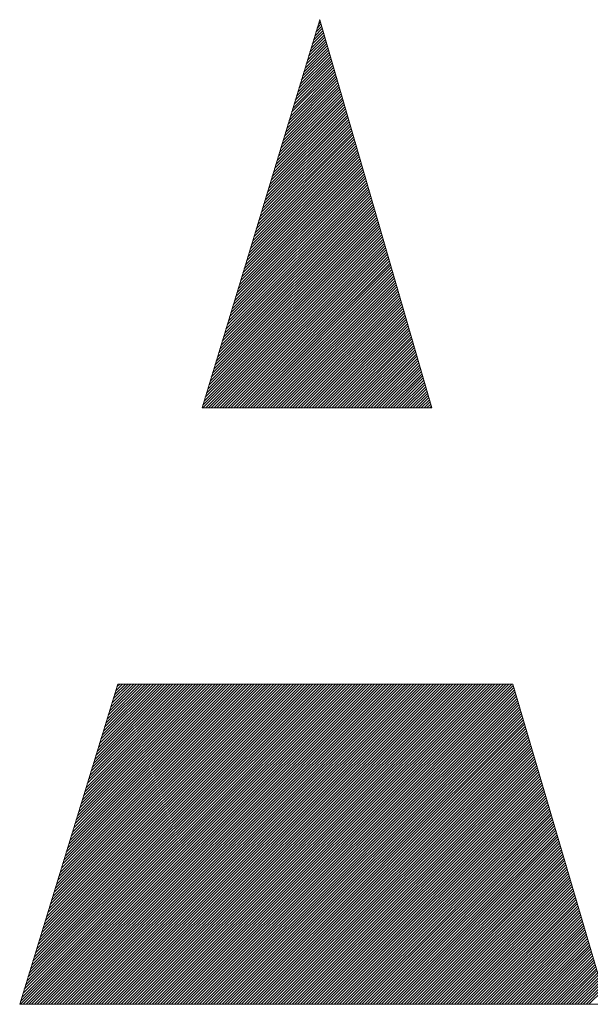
# Model space of a CAD drawing. Header units: inches. Extents: x 0.1 to 18.7, y 0.4 to 11.8.
# Tile 12 of 23: x 14.848 to 14.979, y 0.877 to 1.103. Entities that reach past the tile are written whole.
import ezdxf

# ---------------------------------------------------------------- set-up
doc = ezdxf.new("R2010")
doc.units = ezdxf.units.IN
doc.header["$LTSCALE"] = 1.111111
doc.header["$MEASUREMENT"] = 0
doc.layers.add('FORMAT', color=5, linetype='Continuous', lineweight=25, true_color=0x0000ff)
doc.layers.add('Title (ANSI)', color=7, linetype='Continuous', lineweight=50)
doc.styles.add('Text Style107', font='arialbd.ttf')
doc.styles.add('Text Style109', font='arialbd.ttf')
doc.styles.add('Text Style47', font='ARIALN.TTF')
doc.styles.add('Text Style50', font='arial.ttf')
doc.styles.add('Text Style55', font='arial.ttf')
doc.styles.add('Text Style59', font='arial.ttf')

# ---------------------------------------------------------------- blocks, each defined once
blk = doc.blocks.new('Title Blocks ICD TITLE BLOCK MM CUSTOMER')
at = {"layer": 'FORMAT', "color": 7, "linetype": 'Continuous', "lineweight": 5}
for p, q in [((8.04233, 7.4844), (8.06657, 7.56445)), ((8.06655, 7.56439), (8.06658, 7.56442)), ((8.06657, 7.56445), (8.0897, 7.4844)), ((8.06555, 7.56108), (8.0671, 7.56263)), ((8.0658, 7.5619), (8.06697, 7.56308)), ((8.06605, 7.56273), (8.06684, 7.56352)), ((8.0663, 7.56356), (8.06671, 7.56397)), ((8.0643, 7.55694), (8.06775, 7.56039)), ((8.06455, 7.55777), (8.06762, 7.56084)), ((8.0648, 7.5586), (8.06749, 7.56129)), ((8.06505, 7.55942), (8.06736, 7.56173)), ((8.0653, 7.56025), (8.06723, 7.56218)), ((8.06329, 7.55363), (8.06826, 7.5586)), ((8.06355, 7.55446), (8.06813, 7.55905)), ((8.0638, 7.55529), (8.068, 7.55949)), ((8.06405, 7.55611), (8.06788, 7.55994)), ((8.06204, 7.54949), (8.06891, 7.55636)), ((8.06229, 7.55032), (8.06878, 7.55681)), ((8.06254, 7.55115), (8.06865, 7.55726)), ((8.06279, 7.55198), (8.06852, 7.5577)), ((8.06304, 7.5528), (8.06839, 7.55815)), ((8.06104, 7.54618), (8.06943, 7.55457)), ((8.06129, 7.54701), (8.0693, 7.55502)), ((8.06154, 7.54784), (8.06917, 7.55547)), ((8.06179, 7.54867), (8.06904, 7.55591)), ((8.05979, 7.54205), (8.07007, 7.55233)), ((8.06004, 7.54288), (8.06994, 7.55278)), ((8.06029, 7.5437), (8.06981, 7.55323)), ((8.06054, 7.54453), (8.06969, 7.55368)), ((8.06079, 7.54536), (8.06956, 7.55412)), ((8.05878, 7.53874), (8.07059, 7.55054)), ((8.05904, 7.53957), (8.07046, 7.55099)), ((8.05929, 7.54039), (8.07033, 7.55144)), ((8.05954, 7.54122), (8.0702, 7.55189)), ((8.05753, 7.5346), (8.07124, 7.54831)), ((8.05778, 7.53543), (8.07111, 7.54875)), ((8.05803, 7.53626), (8.07098, 7.5492)), ((8.05828, 7.53708), (8.07085, 7.54965)), ((8.05853, 7.53791), (8.07072, 7.5501)), ((8.05628, 7.53047), (8.07188, 7.54607)), ((8.05653, 7.53129), (8.07175, 7.54652)), ((8.05678, 7.53212), (8.07162, 7.54696)), ((8.05703, 7.53295), (8.0715, 7.54741)), ((8.05728, 7.53377), (8.07137, 7.54786)), ((8.05528, 7.52716), (8.0724, 7.54428)), ((8.05553, 7.52798), (8.07227, 7.54473)), ((8.05578, 7.52881), (8.07214, 7.54517)), ((8.05603, 7.52964), (8.07201, 7.54562)), ((8.05402, 7.52302), (8.07305, 7.54204)), ((8.05428, 7.52385), (8.07292, 7.54249)), ((8.05453, 7.52467), (8.07279, 7.54294)), ((8.05478, 7.5255), (8.07266, 7.54338)), ((8.05503, 7.52633), (8.07253, 7.54383)), ((8.05302, 7.51971), (8.07356, 7.54025)), ((8.05327, 7.52054), (8.07343, 7.5407)), ((8.05352, 7.52136), (8.07331, 7.54115)), ((8.05377, 7.52219), (8.07318, 7.54159)), ((8.05177, 7.51557), (8.07421, 7.53801)), ((8.05202, 7.5164), (8.07408, 7.53846)), ((8.05227, 7.51723), (8.07395, 7.53891)), ((8.05252, 7.51805), (8.07382, 7.53936)), ((8.05277, 7.51888), (8.07369, 7.5398)), ((8.05077, 7.51226), (8.07473, 7.53622)), ((8.05102, 7.51309), (8.0746, 7.53667)), ((8.05127, 7.51392), (8.07447, 7.53712)), ((8.05152, 7.51475), (8.07434, 7.53757)), ((8.04951, 7.50813), (8.07537, 7.53399)), ((8.04977, 7.50895), (8.07524, 7.53443)), ((8.05002, 7.50978), (8.07512, 7.53488)), ((8.05027, 7.51061), (8.07499, 7.53533)), ((8.05052, 7.51144), (8.07486, 7.53578)), ((8.04851, 7.50482), (8.07589, 7.5322)), ((8.04876, 7.50564), (8.07576, 7.53264)), ((8.04901, 7.50647), (8.07563, 7.53309)), ((8.04926, 7.5073), (8.0755, 7.53354)), ((8.04726, 7.50068), (8.07654, 7.52996)), ((8.04751, 7.50151), (8.07641, 7.53041)), ((8.04776, 7.50234), (8.07628, 7.53085)), ((8.04801, 7.50316), (8.07615, 7.5313)), ((8.04826, 7.50399), (8.07602, 7.53175)), ((8.04626, 7.49737), (8.07705, 7.52817)), ((8.04651, 7.4982), (8.07693, 7.52862)), ((8.04676, 7.49903), (8.0768, 7.52906)), ((8.04701, 7.49985), (8.07667, 7.52951)), ((8.045, 7.49323), (8.0777, 7.52593)), ((8.04526, 7.49406), (8.07757, 7.52638)), ((8.04551, 7.49489), (8.07744, 7.52683)), ((8.04576, 7.49572), (8.07731, 7.52727)), ((8.04601, 7.49654), (8.07718, 7.52772)), ((8.044, 7.48992), (8.07822, 7.52414)), ((8.04425, 7.49075), (8.07809, 7.52459)), ((8.0445, 7.49158), (8.07796, 7.52504)), ((8.04475, 7.49241), (8.07783, 7.52548)), ((8.04275, 7.48579), (8.07886, 7.5219)), ((8.043, 7.48662), (8.07874, 7.52235)), ((8.04325, 7.48744), (8.07861, 7.5228)), ((8.0435, 7.48827), (8.07848, 7.52325)), ((8.04375, 7.4891), (8.07835, 7.52369)), ((8.0425, 7.48496), (8.07899, 7.52146)), ((8.04252, 7.4844), (8.07912, 7.52101)), ((8.0431, 7.4844), (8.07925, 7.52056)), ((8.04367, 7.4844), (8.07938, 7.52011)), ((8.04425, 7.4844), (8.07951, 7.51966)), ((8.04483, 7.4844), (8.07964, 7.51922)), ((8.0454, 7.4844), (8.07977, 7.51877)), ((8.04598, 7.4844), (8.0799, 7.51832)), ((8.04656, 7.4844), (8.08003, 7.51787)), ((8.04713, 7.4844), (8.08016, 7.51743)), ((8.04771, 7.4844), (8.08029, 7.51698)), ((8.04829, 7.4844), (8.08042, 7.51653)), ((8.04886, 7.4844), (8.08055, 7.51608)), ((8.04944, 7.4844), (8.08067, 7.51564)), ((8.05002, 7.4844), (8.0808, 7.51519)), ((8.0506, 7.4844), (8.08093, 7.51474)), ((8.05117, 7.4844), (8.08106, 7.51429)), ((8.05175, 7.4844), (8.08119, 7.51385)), ((8.05233, 7.4844), (8.08132, 7.5134)), ((8.0529, 7.4844), (8.08145, 7.51295)), ((8.05348, 7.4844), (8.08158, 7.5125)), ((8.05406, 7.4844), (8.08171, 7.51206)), ((8.05463, 7.4844), (8.08184, 7.51161)), ((8.05521, 7.4844), (8.08197, 7.51116)), ((8.05579, 7.4844), (8.0821, 7.51071)), ((8.05636, 7.4844), (8.08223, 7.51027)), ((8.05694, 7.4844), (8.08236, 7.50982)), ((8.05752, 7.4844), (8.08248, 7.50937)), ((8.05809, 7.4844), (8.08261, 7.50892)), ((8.05867, 7.4844), (8.08274, 7.50848)), ((8.05925, 7.4844), (8.08287, 7.50803)), ((8.05982, 7.4844), (8.083, 7.50758)), ((8.0604, 7.4844), (8.08313, 7.50713)), ((8.06098, 7.4844), (8.08326, 7.50669)), ((8.06155, 7.4844), (8.08339, 7.50624)), ((8.06213, 7.4844), (8.08352, 7.50579)), ((8.06271, 7.4844), (8.08365, 7.50534)), ((8.06329, 7.4844), (8.08378, 7.5049)), ((8.06386, 7.4844), (8.08391, 7.50445)), ((8.06444, 7.4844), (8.08404, 7.504)), ((8.06502, 7.4844), (8.08417, 7.50355)), ((8.06559, 7.4844), (8.08429, 7.50311)), ((8.06617, 7.4844), (8.08442, 7.50266)), ((8.06675, 7.4844), (8.08455, 7.50221)), ((8.06732, 7.4844), (8.08468, 7.50176)), ((8.0679, 7.4844), (8.08481, 7.50132)), ((8.06848, 7.4844), (8.08494, 7.50087)), ((8.06905, 7.4844), (8.08507, 7.50042)), ((8.06963, 7.4844), (8.0852, 7.49997)), ((8.07021, 7.4844), (8.08533, 7.49953)), ((8.07078, 7.4844), (8.08546, 7.49908)), ((8.07136, 7.4844), (8.08559, 7.49863)), ((8.07194, 7.4844), (8.08572, 7.49818)), ((8.07251, 7.4844), (8.08585, 7.49774)), ((8.07309, 7.4844), (8.08597, 7.49729)), ((8.07367, 7.4844), (8.0861, 7.49684)), ((8.07424, 7.4844), (8.08623, 7.49639)), ((8.07482, 7.4844), (8.08636, 7.49595)), ((8.0754, 7.4844), (8.08649, 7.4955)), ((8.07597, 7.4844), (8.08662, 7.49505)), ((8.07655, 7.4844), (8.08675, 7.4946)), ((8.07713, 7.4844), (8.08688, 7.49416)), ((8.07771, 7.4844), (8.08701, 7.49371)), ((8.07828, 7.4844), (8.08714, 7.49326)), ((8.07886, 7.4844), (8.08727, 7.49281)), ((8.07944, 7.4844), (8.0874, 7.49237)), ((8.08001, 7.4844), (8.08753, 7.49192)), ((8.08059, 7.4844), (8.08766, 7.49147)), ((8.08117, 7.4844), (8.08778, 7.49102)), ((8.08174, 7.4844), (8.08791, 7.49058)), ((8.08232, 7.4844), (8.08804, 7.49013)), ((8.0829, 7.4844), (8.08817, 7.48968)), ((8.08347, 7.4844), (8.0883, 7.48923)), ((8.08405, 7.4844), (8.08843, 7.48879)), ((8.08463, 7.4844), (8.08856, 7.48834)), ((8.0852, 7.4844), (8.08869, 7.48789)), ((8.08578, 7.4844), (8.08882, 7.48744)), ((8.08636, 7.4844), (8.08895, 7.487)), ((8.08693, 7.4844), (8.08908, 7.48655)), ((8.08751, 7.4844), (8.08921, 7.4861)), ((8.08809, 7.4844), (8.08934, 7.48565)), ((8.08866, 7.4844), (8.08947, 7.48521)), ((8.0897, 7.4844), (8.04233, 7.4844)), ((8.08924, 7.4844), (8.08959, 7.48476)), ((8.02499, 7.42748), (8.00477, 7.36144)), ((8.00492, 7.36144), (8.07096, 7.42748)), ((8.00496, 7.36205), (8.07039, 7.42748)), ((8.00521, 7.36288), (8.06981, 7.42748)), ((8.00547, 7.36371), (8.06923, 7.42748)), ((8.0055, 7.36144), (8.07154, 7.42748)), ((8.00572, 7.36454), (8.06866, 7.42748)), ((8.00598, 7.36538), (8.06808, 7.42748)), ((8.00608, 7.36144), (8.07212, 7.42748)), ((8.00623, 7.36621), (8.0675, 7.42748)), ((8.00648, 7.36704), (8.06692, 7.42748)), ((8.00665, 7.36144), (8.07269, 7.42748)), ((8.00674, 7.36787), (8.06635, 7.42748)), ((8.00699, 7.3687), (8.06577, 7.42748)), ((8.00723, 7.36144), (8.07327, 7.42748)), ((8.00725, 7.36953), (8.06519, 7.42748)), ((8.0075, 7.37036), (8.06462, 7.42748)), ((8.00776, 7.37119), (8.06404, 7.42748)), ((8.00781, 7.36144), (8.07385, 7.42748)), ((8.00801, 7.37203), (8.06346, 7.42748)), ((8.00827, 7.37286), (8.06289, 7.42748)), ((8.00838, 7.36144), (8.07442, 7.42748)), ((8.00852, 7.37369), (8.06231, 7.42748)), ((8.00877, 7.37452), (8.06173, 7.42748)), ((8.00896, 7.36144), (8.075, 7.42748)), ((8.00903, 7.37535), (8.06116, 7.42748)), ((8.00928, 7.37618), (8.06058, 7.42748)), ((8.00954, 7.37701), (8.06, 7.42748)), ((8.00954, 7.36144), (8.07558, 7.42748)), ((8.00979, 7.37785), (8.05943, 7.42748)), ((8.01005, 7.37868), (8.05885, 7.42748)), ((8.01011, 7.36144), (8.07615, 7.42748)), ((8.0103, 7.37951), (8.05827, 7.42748)), ((8.01056, 7.38034), (8.0577, 7.42748)), ((8.01069, 7.36144), (8.07673, 7.42748)), ((8.01081, 7.38117), (8.05712, 7.42748)), ((8.01106, 7.382), (8.05654, 7.42748)), ((8.01127, 7.36144), (8.07731, 7.42748)), ((8.01132, 7.38283), (8.05597, 7.42748)), ((8.01157, 7.38366), (8.05539, 7.42748)), ((8.01183, 7.3845), (8.05481, 7.42748)), ((8.01184, 7.36144), (8.07788, 7.42748)), ((8.01208, 7.38533), (8.05423, 7.42748)), ((8.01234, 7.38616), (8.05366, 7.42748)), ((8.01242, 7.36144), (8.07846, 7.42748)), ((8.01259, 7.38699), (8.05308, 7.42748)), ((8.01285, 7.38782), (8.0525, 7.42748)), ((8.013, 7.36144), (8.07904, 7.42748)), ((8.0131, 7.38865), (8.05193, 7.42748)), ((8.01335, 7.38948), (8.05135, 7.42748)), ((8.01358, 7.36144), (8.07961, 7.42748)), ((8.01361, 7.39031), (8.05077, 7.42748)), ((8.01386, 7.39115), (8.0502, 7.42748)), ((8.01412, 7.39198), (8.04962, 7.42748)), ((8.01415, 7.36144), (8.08019, 7.42748)), ((8.01437, 7.39281), (8.04904, 7.42748)), ((8.01463, 7.39364), (8.04847, 7.42748)), ((8.01473, 7.36144), (8.08077, 7.42748)), ((8.01488, 7.39447), (8.04789, 7.42748)), ((8.01514, 7.3953), (8.04731, 7.42748)), ((8.01531, 7.36144), (8.08134, 7.42748)), ((8.01539, 7.39613), (8.04674, 7.42748)), ((8.01564, 7.39696), (8.04616, 7.42748)), ((8.01588, 7.36144), (8.08192, 7.42748)), ((8.0159, 7.3978), (8.04558, 7.42748)), ((8.01615, 7.39863), (8.04501, 7.42748)), ((8.01641, 7.39946), (8.04443, 7.42748)), ((8.01646, 7.36144), (8.0825, 7.42748)), ((8.01666, 7.40029), (8.04385, 7.42748)), ((8.01692, 7.40112), (8.04328, 7.42748)), ((8.01704, 7.36144), (8.08308, 7.42748)), ((8.01717, 7.40195), (8.0427, 7.42748)), ((8.01743, 7.40278), (8.04212, 7.42748)), ((8.01761, 7.36144), (8.08365, 7.42748)), ((8.01768, 7.40361), (8.04155, 7.42748)), ((8.01793, 7.40445), (8.04097, 7.42748)), ((8.01819, 7.40528), (8.04039, 7.42748)), ((8.01819, 7.36144), (8.08423, 7.42748)), ((8.01844, 7.40611), (8.03981, 7.42748)), ((8.0187, 7.40694), (8.03924, 7.42748)), ((8.01877, 7.36144), (8.08481, 7.42748)), ((8.01895, 7.40777), (8.03866, 7.42748)), ((8.01921, 7.4086), (8.03808, 7.42748)), ((8.01934, 7.36144), (8.08538, 7.42748)), ((8.01946, 7.40943), (8.03751, 7.42748)), ((8.01972, 7.41026), (8.03693, 7.42748)), ((8.01992, 7.36144), (8.08596, 7.42748)), ((8.01997, 7.4111), (8.03635, 7.42748)), ((8.02023, 7.41193), (8.03578, 7.42748)), ((8.02048, 7.41276), (8.0352, 7.42748)), ((8.0205, 7.36144), (8.08654, 7.42748)), ((8.02073, 7.41359), (8.03462, 7.42748)), ((8.02099, 7.41442), (8.03405, 7.42748)), ((8.02107, 7.36144), (8.08711, 7.42748)), ((8.02124, 7.41525), (8.03347, 7.42748)), ((8.0215, 7.41608), (8.03289, 7.42748)), ((8.02165, 7.36144), (8.08769, 7.42748)), ((8.02175, 7.41691), (8.03232, 7.42748)), ((8.02201, 7.41775), (8.03174, 7.42748)), ((8.02223, 7.36144), (8.08827, 7.42748)), ((8.02226, 7.41858), (8.03116, 7.42748)), ((8.02252, 7.41941), (8.03059, 7.42748)), ((8.02277, 7.42024), (8.03001, 7.42748)), ((8.0228, 7.36144), (8.08884, 7.42748)), ((8.02302, 7.42107), (8.02943, 7.42748)), ((8.02328, 7.4219), (8.02886, 7.42748)), ((8.02338, 7.36144), (8.08942, 7.42748)), ((8.02353, 7.42273), (8.02828, 7.42748)), ((8.02379, 7.42357), (8.0277, 7.42748)), ((8.02396, 7.36144), (8.09, 7.42748)), ((8.02404, 7.4244), (8.02712, 7.42748)), ((8.0243, 7.42523), (8.02655, 7.42748)), ((8.02453, 7.36144), (8.09057, 7.42748)), ((8.02455, 7.42606), (8.02597, 7.42748)), ((8.02481, 7.42689), (8.02539, 7.42748)), ((8.10637, 7.42748), (8.02499, 7.42748)), ((8.02511, 7.36144), (8.09115, 7.42748)), ((8.02569, 7.36144), (8.09173, 7.42748)), ((8.02626, 7.36144), (8.0923, 7.42748)), ((8.02684, 7.36144), (8.09288, 7.42748)), ((8.02742, 7.36144), (8.09346, 7.42748)), ((8.028, 7.36144), (8.09403, 7.42748)), ((8.02857, 7.36144), (8.09461, 7.42748)), ((8.02915, 7.36144), (8.09519, 7.42748)), ((8.02973, 7.36144), (8.09577, 7.42748)), ((8.0303, 7.36144), (8.09634, 7.42748)), ((8.03088, 7.36144), (8.09692, 7.42748)), ((8.03146, 7.36144), (8.0975, 7.42748)), ((8.03203, 7.36144), (8.09807, 7.42748)), ((8.03261, 7.36144), (8.09865, 7.42748)), ((8.03319, 7.36144), (8.09923, 7.42748)), ((8.03376, 7.36144), (8.0998, 7.42748)), ((8.03434, 7.36144), (8.10038, 7.42748)), ((8.03492, 7.36144), (8.10096, 7.42748)), ((8.03549, 7.36144), (8.10153, 7.42748)), ((8.03607, 7.36144), (8.10211, 7.42748)), ((8.03665, 7.36144), (8.10269, 7.42748)), ((8.03722, 7.36144), (8.10326, 7.42748)), ((8.0378, 7.36144), (8.10384, 7.42748)), ((8.03838, 7.36144), (8.10442, 7.42748)), ((8.03895, 7.36144), (8.10499, 7.42748)), ((8.03953, 7.36144), (8.10557, 7.42748)), ((8.04011, 7.36144), (8.10615, 7.42748)), ((8.04069, 7.36144), (8.10645, 7.42721)), ((8.04126, 7.36144), (8.10658, 7.42676)), ((8.04184, 7.36144), (8.10671, 7.42631)), ((8.12572, 7.36144), (8.10637, 7.42748)), ((8.04242, 7.36144), (8.10684, 7.42587)), ((8.04299, 7.36144), (8.10697, 7.42542)), ((8.04357, 7.36144), (8.1071, 7.42498)), ((8.04415, 7.36144), (8.10724, 7.42453)), ((8.04472, 7.36144), (8.10737, 7.42408)), ((8.0453, 7.36144), (8.1075, 7.42364)), ((8.04588, 7.36144), (8.10763, 7.42319)), ((8.04645, 7.36144), (8.10776, 7.42274)), ((8.04703, 7.36144), (8.10789, 7.4223)), ((8.04761, 7.36144), (8.10802, 7.42185)), ((8.04818, 7.36144), (8.10815, 7.42141)), ((8.04876, 7.36144), (8.10828, 7.42096)), ((8.04934, 7.36144), (8.10841, 7.42051)), ((8.04991, 7.36144), (8.10854, 7.42007)), ((8.05049, 7.36144), (8.10867, 7.41962)), ((8.05107, 7.36144), (8.1088, 7.41918)), ((8.05164, 7.36144), (8.10893, 7.41873)), ((8.05222, 7.36144), (8.10906, 7.41828)), ((8.0528, 7.36144), (8.1092, 7.41784)), ((8.05337, 7.36144), (8.10933, 7.41739)), ((8.05395, 7.36144), (8.10946, 7.41694)), ((8.05453, 7.36144), (8.10959, 7.4165)), ((8.05511, 7.36144), (8.10972, 7.41605)), ((8.05568, 7.36144), (8.10985, 7.41561)), ((8.05626, 7.36144), (8.10998, 7.41516)), ((8.05684, 7.36144), (8.11011, 7.41471)), ((8.05741, 7.36144), (8.11024, 7.41427)), ((8.05799, 7.36144), (8.11037, 7.41382)), ((8.05857, 7.36144), (8.1105, 7.41338)), ((8.05914, 7.36144), (8.11063, 7.41293)), ((8.05972, 7.36144), (8.11076, 7.41248)), ((8.0603, 7.36144), (8.11089, 7.41204)), ((8.06087, 7.36144), (8.11103, 7.41159)), ((8.06145, 7.36144), (8.11116, 7.41115)), ((8.06203, 7.36144), (8.11129, 7.4107)), ((8.0626, 7.36144), (8.11142, 7.41025)), ((8.06318, 7.36144), (8.11155, 7.40981)), ((8.06376, 7.36144), (8.11168, 7.40936)), ((8.06433, 7.36144), (8.11181, 7.40891)), ((8.06491, 7.36144), (8.11194, 7.40847)), ((8.06549, 7.36144), (8.11207, 7.40802)), ((8.06606, 7.36144), (8.1122, 7.40758)), ((8.06664, 7.36144), (8.11233, 7.40713)), ((8.06722, 7.36144), (8.11246, 7.40668)), ((8.0678, 7.36144), (8.11259, 7.40624)), ((8.06837, 7.36144), (8.11272, 7.40579)), ((8.06895, 7.36144), (8.11285, 7.40535)), ((8.06953, 7.36144), (8.11299, 7.4049)), ((8.0701, 7.36144), (8.11312, 7.40445)), ((8.07068, 7.36144), (8.11325, 7.40401)), ((8.07126, 7.36144), (8.11338, 7.40356)), ((8.07183, 7.36144), (8.11351, 7.40312)), ((8.07241, 7.36144), (8.11364, 7.40267)), ((8.07299, 7.36144), (8.11377, 7.40222)), ((8.07356, 7.36144), (8.1139, 7.40178)), ((8.07414, 7.36144), (8.11403, 7.40133)), ((8.07472, 7.36144), (8.11416, 7.40088)), ((8.07529, 7.36144), (8.11429, 7.40044)), ((8.07587, 7.36144), (8.11442, 7.39999)), ((8.07645, 7.36144), (8.11455, 7.39955)), ((8.07702, 7.36144), (8.11468, 7.3991)), ((8.0776, 7.36144), (8.11481, 7.39865)), ((8.07818, 7.36144), (8.11495, 7.39821)), ((8.07875, 7.36144), (8.11508, 7.39776)), ((8.07933, 7.36144), (8.11521, 7.39732)), ((8.07991, 7.36144), (8.11534, 7.39687)), ((8.08048, 7.36144), (8.11547, 7.39642)), ((8.08106, 7.36144), (8.1156, 7.39598)), ((8.08164, 7.36144), (8.11573, 7.39553)), ((8.08222, 7.36144), (8.11586, 7.39508)), ((8.08279, 7.36144), (8.11599, 7.39464)), ((8.08337, 7.36144), (8.11612, 7.39419)), ((8.08395, 7.36144), (8.11625, 7.39375)), ((8.08452, 7.36144), (8.11638, 7.3933)), ((8.0851, 7.36144), (8.11651, 7.39285)), ((8.08568, 7.36144), (8.11664, 7.39241)), ((8.08625, 7.36144), (8.11678, 7.39196)), ((8.08683, 7.36144), (8.11691, 7.39152)), ((8.08741, 7.36144), (8.11704, 7.39107)), ((8.08798, 7.36144), (8.11717, 7.39062)), ((8.08856, 7.36144), (8.1173, 7.39018)), ((8.08914, 7.36144), (8.11743, 7.38973)), ((8.08971, 7.36144), (8.11756, 7.38929)), ((8.09029, 7.36144), (8.11769, 7.38884)), ((8.09087, 7.36144), (8.11782, 7.38839)), ((8.09144, 7.36144), (8.11795, 7.38795)), ((8.09202, 7.36144), (8.11808, 7.3875)), ((8.0926, 7.36144), (8.11821, 7.38705)), ((8.09317, 7.36144), (8.11834, 7.38661)), ((8.09375, 7.36144), (8.11847, 7.38616)), ((8.09433, 7.36144), (8.1186, 7.38572)), ((8.09491, 7.36144), (8.11874, 7.38527)), ((8.09548, 7.36144), (8.11887, 7.38482)), ((8.09606, 7.36144), (8.119, 7.38438)), ((8.09664, 7.36144), (8.11913, 7.38393)), ((8.09721, 7.36144), (8.11926, 7.38349)), ((8.09779, 7.36144), (8.11939, 7.38304)), ((8.09837, 7.36144), (8.11952, 7.38259)), ((8.09894, 7.36144), (8.11965, 7.38215)), ((8.09952, 7.36144), (8.11978, 7.3817)), ((8.1001, 7.36144), (8.11991, 7.38125)), ((8.10067, 7.36144), (8.12004, 7.38081)), ((8.10125, 7.36144), (8.12017, 7.38036)), ((8.10183, 7.36144), (8.1203, 7.37992)), ((8.1024, 7.36144), (8.12043, 7.37947)), ((8.10298, 7.36144), (8.12056, 7.37902)), ((8.10356, 7.36144), (8.1207, 7.37858)), ((8.10413, 7.36144), (8.12083, 7.37813)), ((8.10471, 7.36144), (8.12096, 7.37769)), ((8.10529, 7.36144), (8.12109, 7.37724)), ((8.10586, 7.36144), (8.12122, 7.37679)), ((8.10644, 7.36144), (8.12135, 7.37635)), ((8.10702, 7.36144), (8.12148, 7.3759)), ((8.10759, 7.36144), (8.12161, 7.37546)), ((8.10817, 7.36144), (8.12174, 7.37501)), ((8.10875, 7.36144), (8.12187, 7.37456)), ((8.10933, 7.36144), (8.122, 7.37412)), ((8.1099, 7.36144), (8.12213, 7.37367)), ((8.11048, 7.36144), (8.12226, 7.37322)), ((8.11106, 7.36144), (8.12239, 7.37278)), ((8.11163, 7.36144), (8.12253, 7.37233)), ((8.11221, 7.36144), (8.12266, 7.37189)), ((8.11279, 7.36144), (8.12279, 7.37144)), ((8.11336, 7.36144), (8.12292, 7.37099)), ((8.11394, 7.36144), (8.12305, 7.37055)), ((8.11452, 7.36144), (8.12318, 7.3701)), ((8.11509, 7.36144), (8.12331, 7.36966)), ((8.11567, 7.36144), (8.12344, 7.36921)), ((8.11625, 7.36144), (8.12357, 7.36876)), ((8.11682, 7.36144), (8.1237, 7.36832)), ((8.1174, 7.36144), (8.12383, 7.36787)), ((8.11798, 7.36144), (8.12396, 7.36743)), ((8.11855, 7.36144), (8.12409, 7.36698)), ((8.11913, 7.36144), (8.12422, 7.36653)), ((8.11971, 7.36144), (8.12435, 7.36609)), ((8.12028, 7.36144), (8.12449, 7.36564)), ((8.12086, 7.36144), (8.12462, 7.36519)), ((8.12144, 7.36144), (8.12475, 7.36475)), ((8.12202, 7.36144), (8.12488, 7.3643)), ((8.00477, 7.36144), (8.12572, 7.36144))]:
    blk.add_line(p, q, dxfattribs=at)
at = {"layer": 'Title (ANSI)'}
for tag, p, height, style in [('<TITLE_1>_001', (3.64373, 8.33746), 0.09, 'Text Style50'), ('DESIGNER_001', (8.77913, 8.32936), 0.09, 'Text Style50'), ('<DRAWN_DATE>_001', (10.56064, 8.32936), 0.09, 'Text Style50'), ('<PART_NUMBER>_001', (8.94826, 7.91472), 0.24, 'Text Style109'), ('Sheet_Size_001', (7.36508, 7.90552), 0.13, 'Text Style55'), ('<REVISION_NUMBER>_001', (10.77172, 7.85278), 0.18, 'Text Style107'), ('Number_of_sheets_001', (11.09697, 7.2619), 0.08, 'Text Style59'), ('Sheet_Number_001', (10.80007, 7.2619), 0.08, 'Text Style59'), ('COPYRIGHT_YEAR_001', (4.6229, 7.27065), 0.07, 'Text Style47'), ('<SCALE>_001', (9.82544, 7.2503), 0.08, 'Text Style59')]:
    blk.add_attdef(tag, p, '', height=height, dxfattribs=dict(at, style=style))

msp = doc.modelspace()

# ---------------------------------------------------------------- block references
at = {"xscale": 1.111111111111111, "yscale": 1.111111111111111, "zscale": 1.111111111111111}
msp.add_blockref('Title Blocks ICD TITLE BLOCK MM CUSTOMER', (5.95403, -7.30229), dxfattribs=at)

doc.saveas('drawing.dxf')
